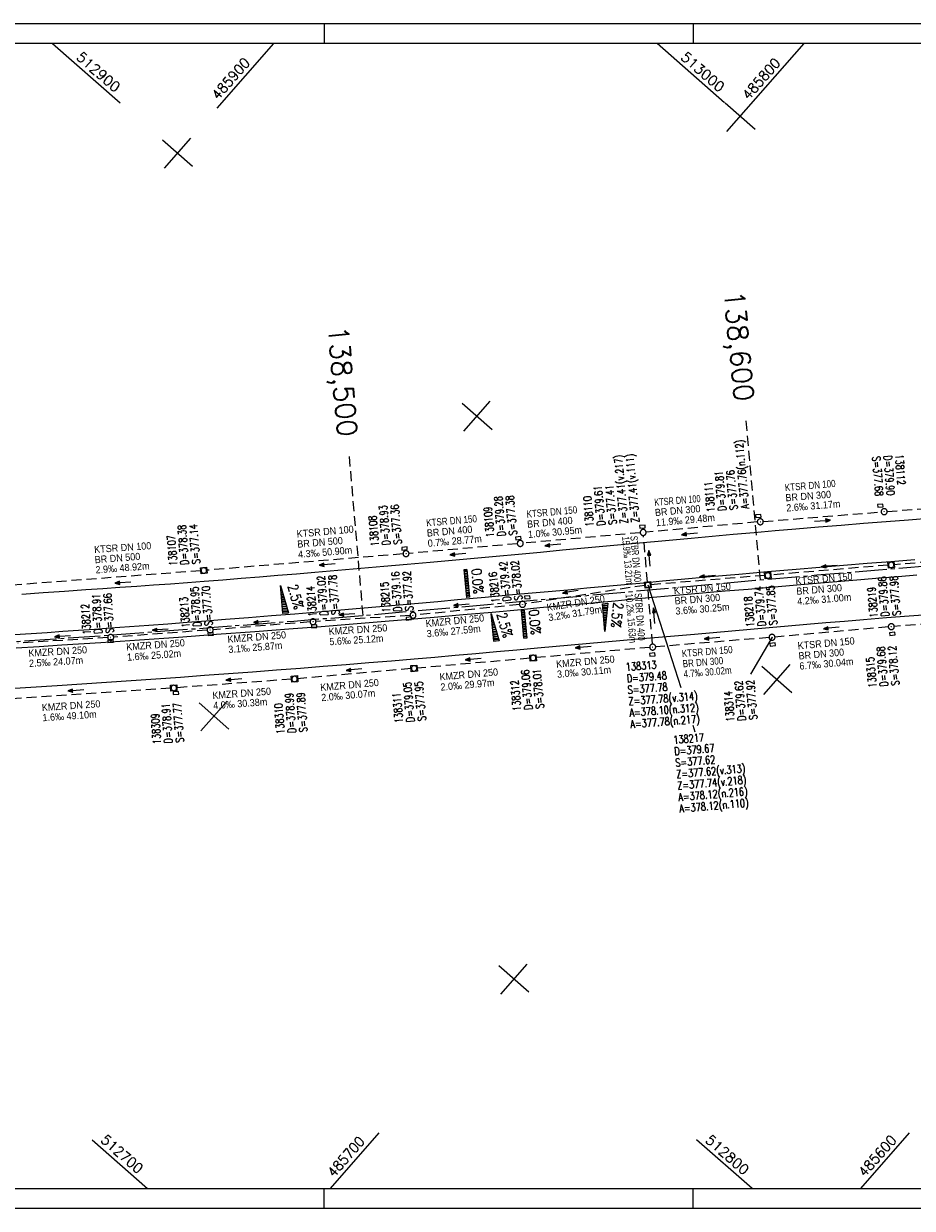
# Model space of a CAD drawing. Extents: x 4512587 to 4513722, y 5485856 to 5486153.
# Tile 2 of 5: x 4512722 to 4512944, y 5485856 to 5486153. Entities that reach past the tile are written whole.
import ezdxf
from ezdxf.enums import TextEntityAlignment as Align

# ---------------------------------------------------------------- set-up
doc = ezdxf.new("R2010")
doc.units = 0
doc.header["$LTSCALE"] = 10
doc.header["$MEASUREMENT"] = 0
for name, pattern in [('ACHSE', [5.5, 4, -0.5, 0.5, -0.5]), ('LT00', [0]), ('LT17', [0.15, 0.1, -0.05]), ('STRICHLINIE2', [0.375, 0.25, -0.125])]:
    doc.linetypes.add(name, pattern=pattern)
doc.layers.get('0').update_dxf_attribs({"linetype": 'LT00'})
for name, color, linetype in [('-BESCH', 7, 'STRICHLINIE2'), ('-BKAN009', 140, 'LT00'), ('-BSCH009', 5, 'LT00'), ('-Halt-Pfeil', 4, 'LT00'), ('A-TEXT-KILOMETER', 30, 'LT17'), ('AX-020', 250, 'ACHSE'), ('QUER_OST', 11, 'LT00'), ('QUER_WEST', 11, 'LT00'), ('RAHMEN', 250, 'Continuous'), ('V_AFBR_BAB', 250, 'LT00'), ('V_KA_MULD', 182, 'LT00'), ('V_KA_PRUF', 182, 'LT00'), ('V_RASTER', 250, 'LT00'), ('V_SINKK', 182, 'LT00')]:
    doc.layers.add(name, color=color, linetype=linetype)
doc.styles.add('Haltungsbeschriftung', font='arial.ttf', dxfattribs={"width": 0.75})
doc.styles.add('Kilometrierung', font='romans.shx')
doc.styles.add('ROMANS', font='romans.shx')
doc.styles.add('schachtbeschriftung', font='romans.shx', dxfattribs={"width": 0.75, "height": 0.2})
doc.styles.get("Standard").update_dxf_attribs({"font": 'romans.shx', "width": 0.8})

# ---------------------------------------------------------------- blocks, each defined once
blk = doc.blocks.new('SYMB0003')
at = {"color": 0, "linetype": 'ByBlock'}
for p, q in [((-0.015712, 0), (0.010166, 0.012015)), ((0, -0.021257), (-0.015712, 0)), ((0.010166, 0.012015), (0, -0.021257))]:
    blk.add_line(p, q, dxfattribs=at)
for points in [[(-0.031395, 0.499013), (-0.093691, 0.491144), (-0.154509, 0.475528), (-0.21289, 0.452414), (-0.267913, 0.422164), (-0.318712, 0.385257), (-0.364484, 0.342274), (-0.404509, 0.293893), (-0.438154, 0.240877), (-0.464888, 0.184062), (-0.484292, 0.124345), (-0.496058, 0.062667), (-0.5, 0)], [(-0.5, 0), (-0.496058, -0.062667), (-0.484292, -0.124345), (-0.464888, -0.184062), (-0.438154, -0.240877), (-0.404509, -0.293893), (-0.364485, -0.342274), (-0.318712, -0.385257), (-0.267914, -0.422164), (-0.21289, -0.452414), (-0.154509, -0.475529), (-0.093691, -0.491144), (-0.031395, -0.499014), (0.031395, -0.499014)], [(0.5, 0), (0.496057, 0.062667), (0.484292, 0.124345), (0.464888, 0.184062), (0.438153, 0.240877), (0.404509, 0.293893), (0.364484, 0.342274), (0.318712, 0.385257), (0.267913, 0.422164), (0.21289, 0.452414), (0.154509, 0.475528), (0.093691, 0.491144), (0.031395, 0.499013), (-0.031395, 0.499013)], [(0.031395, -0.499014), (0.093691, -0.491144), (0.154509, -0.475529), (0.21289, -0.452414), (0.267914, -0.422164), (0.318712, -0.385257), (0.364485, -0.342274), (0.404509, -0.293893), (0.438154, -0.240877), (0.464889, -0.184062), (0.484292, -0.124345), (0.496058, -0.062667), (0.5, 0)]]:
    blk.add_lwpolyline(points, dxfattribs=at)
blk = doc.blocks.new('SYMB1210')
at = {"color": 0, "linetype": 'ByBlock'}
blk.add_line((0.018815, -0.179014), (0.055623, -0.17119), dxfattribs=at)
for points in [[(-0.2, -0.2), (-0.2, 0.2), (0.2, 0.2), (0.2, -0.2), (-0.2, -0.2)], [(0.018815, 0.179014), (-0.018815, 0.179014), (-0.055623, 0.17119), (-0.09, 0.155885), (-0.120444, 0.133766), (-0.145623, 0.105801), (-0.164438, 0.073213), (-0.176067, 0.037424), (-0.18, 0)], [(-0.18, 0), (-0.176067, -0.037424), (-0.164438, -0.073213), (-0.145623, -0.105801), (-0.120444, -0.133766), (-0.09, -0.155885), (-0.055623, -0.17119), (-0.018815, -0.179014), (0.018815, -0.179014)], [(0.18, 0), (0.176067, 0.037424), (0.164438, 0.073213), (0.145623, 0.105801), (0.120444, 0.133766), (0.09, 0.155885), (0.055623, 0.17119), (0.018815, 0.179014)], [(0.055623, -0.17119), (0.09, -0.155885), (0.120444, -0.133766), (0.145623, -0.105801), (0.164438, -0.073213), (0.176067, -0.037424), (0.18, 0)]]:
    blk.add_lwpolyline(points, dxfattribs=at)
blk = doc.blocks.new('SYMB0652')
at = {"color": 0, "linetype": 'ByBlock'}
blk.add_lwpolyline([(-0.15, -0.075), (0.15, -0.075), (0.15, 0.075), (-0.15, 0.075), (-0.15, -0.075)], dxfattribs=at)
blk = doc.blocks.new('SYMB0070')
at = {"color": 0, "linetype": 'ByBlock'}
for p, q in [((-0.5, 0), (0.2, 0)), ((0.5, 0), (0.2, 0.1)), ((0.2, 0.1), (0.2, 0)), ((0.468, 0), (0.21, 0.086)), ((0.21, 0.086), (0.21, -0.086)), ((0.21, -0.086), (0.468, 0)), ((0.22, -0.072), (0.437, 0)), ((0.23, -0.058), (0.405, 0)), ((0.24, -0.045), (0.374, 0)), ((0.342, 0), (0.25, 0.031)), ((0.25, 0.031), (0.25, -0.031)), ((0.25, -0.031), (0.342, 0)), ((0.26, -0.017), (0.31, 0)), ((0.27, -0.003), (0.279, 0))]:
    blk.add_line(p, q, dxfattribs=at)
for points in [[(0.2, 0), (0.2, -0.1), (0.5, 0)], [(0.437, 0), (0.22, 0.072), (0.22, -0.072)], [(0.405, 0), (0.23, 0.058), (0.23, -0.058)], [(0.374, 0), (0.24, 0.045), (0.24, -0.045)], [(0.31, 0), (0.26, 0.017), (0.26, -0.017)], [(0.279, 0), (0.27, 0.003), (0.27, -0.003)]]:
    blk.add_lwpolyline(points, dxfattribs=at)

msp = doc.modelspace()

# ---------------------------------------------------------------- linework, layer by layer
at = {"layer": '-BESCH'}
for p, q in [((4512938.1, 5486030.33), (4512970.59, 5486032.84)), ((4512907.03, 5486027.82), (4512936.6, 5486030.21)), ((4512905.53, 5486027.69), (4512877.67, 5486025.14)), ((4512876.17, 5486025.01), (4512846.84, 5486022.38)), ((4512878, 5486012.66), (4512876.98, 5486024.33)), ((4512845.35, 5486022.25), (4512818.19, 5486019.82)), ((4512816.7, 5486019.69), (4512767.46, 5486015.59)), ((4512971.31, 5486019.42), (4512939.86, 5486016.99)), ((4512765.97, 5486015.47), (4512718.69, 5486011.85)), ((4512938.36, 5486016.87), (4512908.96, 5486014.42)), ((4512907.47, 5486014.29), (4512878.82, 5486011.97)), ((4512877.33, 5486011.8), (4512847.39, 5486007.17)), ((4512879.24, 5485997.08), (4512878.13, 5486011.16)), ((4512845.9, 5486006.98), (4512819.94, 5486004.39)), ((4512818.44, 5486004.27), (4512794.87, 5486002.74)), ((4512971.35, 5486003.88), (4512939.88, 5486001.51)), ((4512767.59, 5486000.57), (4512744.13, 5485998.8)), ((4512793.38, 5486002.63), (4512769.09, 5486000.69)), ((4512938.39, 5486001.38), (4512909.96, 5485998.85)), ((4512742.64, 5485998.7), (4512720.11, 5485997.33)), ((4512908.47, 5485998.72), (4512880.05, 5485996.39)), ((4512878.55, 5485996.26), (4512850.07, 5485993.68)), ((4512848.56, 5485993.55), (4512820.2, 5485991.05)), ((4512788.76, 5485988.28), (4512759.95, 5485986.13)), ((4512818.71, 5485990.92), (4512790.25, 5485988.4)), ((4512758.46, 5485986.02), (4512710.96, 5485982.87))]:
    msp.add_line(p, q, dxfattribs=at)
at = {"layer": '-BSCH009'}
for p, q in [((4512878.07, 5486011.91), (4512886.33, 5485986.19)), ((4512909.22, 5485998.78), (4512903.82, 5485989.51)), ((4512889.36, 5485976.74), (4512889.88, 5485975.12))]:
    msp.add_line(p, q, dxfattribs=at)
at = {"layer": 'A-TEXT-KILOMETER', "ltscale": 2.5}
for p, q in [((4512906.3, 5486013.18), (4512902.74, 5486053.02)), ((4512806.7, 5486004.28), (4512803.25, 5486044.14))]:
    msp.add_line(p, q, dxfattribs=at)
at = {"layer": 'AX-020', "ltscale": 0.2, "flags": 128}
msp.add_lwpolyline([(4512611.95, 5485991.74), (4512629.62, 5485992.56), (4512649.59, 5485993.57), (4512669.56, 5485994.65), (4512689.53, 5485995.82), (4512709.49, 5485997.07), (4512729.45, 5485998.39), (4512749.4, 5485999.8), (4512769.34, 5486001.29), (4512789.28, 5486002.85), (4512809.21, 5486004.5), (4512829.14, 5486006.22), (4512838.83, 5486007.09), (4512874.14, 5486010.29), (4512889.59, 5486011.68), (4512905.03, 5486013.07), (4512920.48, 5486014.42), (4512935.94, 5486015.73), (4512951.4, 5486016.97), (4512957.12, 5486017.42), (4512972.58, 5486018.56), (4512988.05, 5486019.63), (4513003.53, 5486020.61), (4513019.01, 5486021.52), (4513034.5, 5486022.34), (4513049.99, 5486023.09), (4513065.49, 5486023.75), (4513080.98, 5486024.34), (4513096.48, 5486024.85), (4513111.99, 5486025.27), (4513127.49, 5486025.62), (4513143, 5486025.88), (4513158.5, 5486026.07), (4513174.01, 5486026.18), (4513189.52, 5486026.2), (4513205.03, 5486026.15), (4513220.54, 5486026.01), (4513236.05, 5486025.8), (4513251.55, 5486025.51), (4513267.06, 5486025.13), (4513282.56, 5486024.68), (4513298.06, 5486024.14), (4513313.55, 5486023.53), (4513329.05, 5486022.84), (4513344.54, 5486022.06), (4513360.02, 5486021.21), (4513375.5, 5486020.28), (4513390.98, 5486019.26), (4513406.45, 5486018.17), (4513421.91, 5486017), (4513437.37, 5486015.74), (4513452.82, 5486014.41), (4513468.27, 5486013), (4513483.7, 5486011.51), (4513499.13, 5486009.94), (4513514.55, 5486008.28), (4513529.96, 5486006.55), (4513536.95, 5486005.73)], dxfattribs=at)
at = {"layer": 'QUER_OST'}
for p, q in [((4512832.73, 5486015.77), (4512832.03, 5486015.71)), ((4512832.06, 5486015.41), (4512832.75, 5486015.47)), ((4512832.78, 5486015.17), (4512832.08, 5486015.11)), ((4512832.11, 5486014.81), (4512832.81, 5486014.87)), ((4512832.83, 5486014.57), (4512832.14, 5486014.51)), ((4512832.16, 5486014.21), (4512832.86, 5486014.28)), ((4512832.89, 5486013.98), (4512832.19, 5486013.91)), ((4512832.22, 5486013.62), (4512832.91, 5486013.68)), ((4512832.94, 5486013.38), (4512832.24, 5486013.32)), ((4512832.27, 5486013.02), (4512832.97, 5486013.08)), ((4512832.99, 5486012.78), (4512832.3, 5486012.72)), ((4512832.32, 5486012.42), (4512833.02, 5486012.48)), ((4512833.05, 5486012.18), (4512832.35, 5486012.12)), ((4512785.96, 5486011.69), (4512785.95, 5486011.69)), ((4512785.98, 5486011.39), (4512786.05, 5486011.39)), ((4512786.14, 5486011.1), (4512786.01, 5486011.09)), ((4512786.04, 5486010.79), (4512786.23, 5486010.81)), ((4512786.31, 5486010.51), (4512786.06, 5486010.49)), ((4512786.09, 5486010.19), (4512786.4, 5486010.22)), ((4512786.49, 5486009.93), (4512786.12, 5486009.89)), ((4512786.14, 5486009.59), (4512786.57, 5486009.63)), ((4512786.66, 5486009.34), (4512786.17, 5486009.3)), ((4512786.2, 5486009), (4512786.75, 5486009.05)), ((4512832.38, 5486011.82), (4512833.07, 5486011.88)), ((4512833.1, 5486011.59), (4512832.4, 5486011.52)), ((4512832.43, 5486011.22), (4512833.13, 5486011.29)), ((4512833.15, 5486010.99), (4512832.46, 5486010.93)), ((4512832.48, 5486010.63), (4512833.18, 5486010.69)), ((4512833.21, 5486010.39), (4512832.51, 5486010.33)), ((4512832.54, 5486010.03), (4512833.23, 5486010.09)), ((4512833.26, 5486009.79), (4512832.56, 5486009.73)), ((4512832.59, 5486009.43), (4512833.29, 5486009.49)), ((4512833.31, 5486009.2), (4512832.62, 5486009.13)), ((4512786.83, 5486008.75), (4512786.23, 5486008.7)), ((4512786.25, 5486008.4), (4512786.92, 5486008.46)), ((4512787.01, 5486008.17), (4512786.28, 5486008.1)), ((4512786.31, 5486007.8), (4512787.09, 5486007.87)), ((4512787.18, 5486007.58), (4512786.33, 5486007.5)), ((4512786.36, 5486007.2), (4512787.27, 5486007.29)), ((4512787.35, 5486006.99), (4512786.39, 5486006.91)), ((4512786.41, 5486006.61), (4512787.44, 5486006.7)), ((4512787.53, 5486006.41), (4512786.44, 5486006.31)), ((4512786.47, 5486006.01), (4512787.61, 5486006.11)), ((4512832.64, 5486008.83), (4512833.34, 5486008.9)), ((4512787.7, 5486005.82), (4512786.5, 5486005.71)), ((4512786.52, 5486005.41), (4512787.79, 5486005.53)), ((4512787.87, 5486005.23), (4512786.55, 5486005.11)), ((4512786.58, 5486004.81), (4512787.96, 5486004.94))]:
    msp.add_line(p, q, dxfattribs=at)
for points in [[(4512833.35, 5486008.85), (4512832.65, 5486008.78), (4512832.02, 5486015.76), (4512832.72, 5486015.82), (4512833.35, 5486008.85)], [(4512787.98, 5486004.89), (4512786.58, 5486004.76), (4512785.95, 5486011.74), (4512787.98, 5486004.89)]]:
    msp.add_lwpolyline(points, dxfattribs=at)
at = {"layer": 'QUER_WEST'}
for p, q in [((4512868.07, 5486007.25), (4512866.69, 5486007.12)), ((4512866.71, 5486006.82), (4512868.04, 5486006.94)), ((4512868.01, 5486006.64), (4512866.74, 5486006.52)), ((4512866.77, 5486006.22), (4512867.97, 5486006.33)), ((4512867.94, 5486006.03), (4512866.79, 5486005.92)), ((4512838.8, 5486004.73), (4512838.79, 5486004.73)), ((4512838.82, 5486004.43), (4512838.89, 5486004.43)), ((4512838.97, 5486004.14), (4512838.84, 5486004.13)), ((4512838.87, 5486003.83), (4512839.06, 5486003.85)), ((4512839.15, 5486003.55), (4512838.9, 5486003.53)), ((4512838.92, 5486003.23), (4512839.23, 5486003.26)), ((4512847.1, 5486005.51), (4512846.4, 5486005.45)), ((4512846.43, 5486005.15), (4512847.13, 5486005.21)), ((4512847.16, 5486004.92), (4512846.46, 5486004.85)), ((4512846.48, 5486004.55), (4512847.18, 5486004.62)), ((4512847.21, 5486004.32), (4512846.51, 5486004.26)), ((4512846.54, 5486003.96), (4512847.24, 5486004.02)), ((4512847.26, 5486003.72), (4512846.56, 5486003.66)), ((4512846.59, 5486003.36), (4512847.29, 5486003.42)), ((4512847.32, 5486003.12), (4512846.62, 5486003.06)), ((4512866.82, 5486005.63), (4512867.91, 5486005.72)), ((4512867.87, 5486005.42), (4512866.85, 5486005.33)), ((4512866.88, 5486005.03), (4512867.84, 5486005.12)), ((4512867.81, 5486004.81), (4512866.9, 5486004.73)), ((4512866.93, 5486004.43), (4512867.78, 5486004.51)), ((4512867.74, 5486004.2), (4512866.96, 5486004.13)), ((4512866.98, 5486003.83), (4512867.71, 5486003.9)), ((4512867.68, 5486003.6), (4512867.01, 5486003.53)), ((4512867.04, 5486003.24), (4512867.65, 5486003.29)), ((4512839.32, 5486002.97), (4512838.95, 5486002.93)), ((4512838.98, 5486002.64), (4512839.41, 5486002.67)), ((4512839.49, 5486002.38), (4512839.01, 5486002.34)), ((4512839.03, 5486002.04), (4512839.58, 5486002.09)), ((4512839.67, 5486001.79), (4512839.06, 5486001.74)), ((4512839.09, 5486001.44), (4512839.75, 5486001.5)), ((4512839.84, 5486001.21), (4512839.11, 5486001.14)), ((4512839.14, 5486000.84), (4512839.93, 5486000.91)), ((4512840.01, 5486000.62), (4512839.17, 5486000.54)), ((4512839.19, 5486000.24), (4512840.1, 5486000.33)), ((4512846.65, 5486002.76), (4512847.34, 5486002.82)), ((4512847.37, 5486002.53), (4512846.67, 5486002.46)), ((4512846.7, 5486002.16), (4512847.4, 5486002.23)), ((4512847.42, 5486001.93), (4512846.73, 5486001.87)), ((4512846.75, 5486001.57), (4512847.45, 5486001.63)), ((4512847.48, 5486001.33), (4512846.78, 5486001.27)), ((4512846.81, 5486000.97), (4512847.5, 5486001.03)), ((4512847.53, 5486000.73), (4512846.83, 5486000.67)), ((4512846.86, 5486000.37), (4512847.56, 5486000.43)), ((4512847.58, 5486000.13), (4512846.89, 5486000.07)), ((4512867.61, 5486002.99), (4512867.07, 5486002.94)), ((4512867.09, 5486002.64), (4512867.58, 5486002.68)), ((4512867.55, 5486002.38), (4512867.12, 5486002.34)), ((4512867.15, 5486002.04), (4512867.51, 5486002.07)), ((4512867.48, 5486001.77), (4512867.17, 5486001.74)), ((4512867.2, 5486001.44), (4512867.45, 5486001.47)), ((4512867.42, 5486001.16), (4512867.23, 5486001.14)), ((4512867.25, 5486000.85), (4512867.38, 5486000.86)), ((4512867.35, 5486000.55), (4512867.28, 5486000.55)), ((4512867.31, 5486000.25), (4512867.32, 5486000.25)), ((4512840.19, 5486000.03), (4512839.22, 5485999.95)), ((4512839.25, 5485999.65), (4512840.27, 5485999.74)), ((4512840.36, 5485999.45), (4512839.28, 5485999.35)), ((4512839.3, 5485999.05), (4512840.45, 5485999.15)), ((4512840.53, 5485998.86), (4512839.33, 5485998.75)), ((4512839.36, 5485998.45), (4512840.62, 5485998.57)), ((4512840.71, 5485998.27), (4512839.38, 5485998.15)), ((4512839.41, 5485997.85), (4512840.8, 5485997.98)), ((4512846.91, 5485999.77), (4512847.61, 5485999.84)), ((4512847.64, 5485999.54), (4512846.94, 5485999.47)), ((4512846.97, 5485999.18), (4512847.66, 5485999.24)), ((4512847.69, 5485998.94), (4512846.99, 5485998.88)), ((4512847.02, 5485998.58), (4512847.72, 5485998.64))]:
    msp.add_line(p, q, dxfattribs=at)
for points in [[(4512868.08, 5486007.3), (4512867.31, 5486000.2), (4512866.68, 5486007.17), (4512868.08, 5486007.3)], [(4512840.81, 5485997.93), (4512839.42, 5485997.8), (4512838.78, 5486004.78), (4512840.81, 5485997.93)], [(4512847.72, 5485998.59), (4512847.02, 5485998.53), (4512846.4, 5486005.5), (4512847.1, 5486005.56), (4512847.72, 5485998.59)]]:
    msp.add_lwpolyline(points, dxfattribs=at)
at = {"layer": 'RAHMEN'}
for p, q in [((4512796.95, 5486152.62), (4512796.95, 5486147.62)), ((4512889.45, 5486152.62), (4512889.45, 5486147.62)), ((4512796.95, 5485855.62), (4512796.95, 5485860.62)), ((4512889.45, 5485855.62), (4512889.45, 5485860.62))]:
    msp.add_line(p, q, dxfattribs=at)
for points in [[(4512586.95, 5485855.62), (4513721.95, 5485855.62), (4513721.95, 5486152.62), (4512586.95, 5486152.62), (4512586.95, 5485855.62)], [(4512611.95, 5485860.62), (4513536.95, 5485860.62), (4513536.95, 5486147.62), (4512611.95, 5486147.62), (4512611.95, 5485860.62)]]:
    msp.add_lwpolyline(points, dxfattribs=at)
at = {"layer": 'V_AFBR_BAB'}
for points in [[(4512721.09, 5486009.61), (4512726.45, 5486009.98), (4512731.82, 5486010.35), (4512737.19, 5486010.73), (4512741.43, 5486011.02), (4512745.66, 5486011.31), (4512749.9, 5486011.61), (4512754.14, 5486011.9), (4512758.38, 5486012.21), (4512762.61, 5486012.52), (4512766.85, 5486012.84), (4512771.47, 5486013.2), (4512776.09, 5486013.57), (4512780.7, 5486013.95), (4512785.32, 5486014.33), (4512789.94, 5486014.73), (4512794.55, 5486015.12), (4512800.34, 5486015.61), (4512806.13, 5486016.11), (4512811.91, 5486016.61), (4512817.7, 5486017.12), (4512823.48, 5486017.63), (4512829.02, 5486018.12), (4512834.55, 5486018.63), (4512840.08, 5486019.13), (4512845.61, 5486019.64), (4512851.15, 5486020.16), (4512856.68, 5486020.67), (4512863.13, 5486021.27), (4512869.58, 5486021.87), (4512876.03, 5486022.47), (4512882.49, 5486023.07), (4512888.94, 5486023.66), (4512894.2, 5486024.14), (4512899.45, 5486024.61), (4512904.71, 5486025.08), (4512909.97, 5486025.54), (4512915.22, 5486025.99), (4512920.87, 5486026.47), (4512926.52, 5486026.93), (4512932.17, 5486027.38), (4512937.81, 5486027.82), (4512943.46, 5486028.26), (4512949.36, 5486028.71)], [(4512719.24, 5485999.46), (4512723.46, 5485999.75), (4512727.42, 5486000.02), (4512731.39, 5486000.29), (4512735.35, 5486000.56), (4512739.32, 5486000.84), (4512743.28, 5486001.12), (4512748.1, 5486001.46), (4512752.91, 5486001.82), (4512757.72, 5486002.18), (4512762.53, 5486002.55), (4512767.35, 5486002.93), (4512772.16, 5486003.31), (4512777.94, 5486003.77), (4512783.73, 5486004.23), (4512789.52, 5486004.7), (4512795.3, 5486005.18), (4512801.09, 5486005.66), (4512805.96, 5486006.08), (4512810.84, 5486006.5), (4512815.71, 5486006.93), (4512820.59, 5486007.36), (4512825.46, 5486007.79), (4512830.33, 5486008.23), (4512837.26, 5486008.84), (4512844.18, 5486009.47), (4512851.1, 5486010.09), (4512858.02, 5486010.72), (4512862.76, 5486011.16), (4512867.51, 5486011.6), (4512872.25, 5486012.04), (4512876.99, 5486012.47), (4512881.74, 5486012.91), (4512886.48, 5486013.34), (4512893.67, 5486013.99), (4512900.86, 5486014.63), (4512908.05, 5486015.25), (4512915.24, 5486015.86), (4512921.19, 5486016.36), (4512927.14, 5486016.85), (4512933.09, 5486017.33), (4512939.04, 5486017.81), (4512945, 5486018.28)], [(4512945.57, 5486014.35), (4512940.87, 5486013.96), (4512936.18, 5486013.58), (4512931.48, 5486013.19), (4512917.35, 5486012), (4512903.23, 5486010.8), (4512897.51, 5486010.31), (4512891.79, 5486009.82), (4512886.07, 5486009.32), (4512880.35, 5486008.81), (4512874.63, 5486008.3), (4512869.91, 5486007.87), (4512865.19, 5486007.43), (4512860.47, 5486007), (4512855.75, 5486006.56), (4512851.03, 5486006.13), (4512846.31, 5486005.7), (4512839.05, 5486005.04), (4512831.79, 5486004.4), (4512824.53, 5486003.77), (4512817.27, 5486003.15), (4512810.23, 5486002.57), (4512803.19, 5486002), (4512796.14, 5486001.44), (4512789.1, 5486000.89), (4512779.52, 5486000.17), (4512769.94, 5485999.46), (4512760.36, 5485998.77), (4512750.63, 5485998.08), (4512740.9, 5485997.41), (4512731.17, 5485996.77), (4512725.45, 5485996.39), (4512719.72, 5485996.03)], [(4512716.7, 5485985.88), (4512723.33, 5485986.3), (4512729.96, 5485986.72), (4512736.14, 5485987.13), (4512742.33, 5485987.53), (4512748.51, 5485987.95), (4512754.69, 5485988.38), (4512760.88, 5485988.81), (4512766.9, 5485989.25), (4512772.92, 5485989.69), (4512778.94, 5485990.15), (4512784.96, 5485990.61), (4512790.98, 5485991.07), (4512796.69, 5485991.52), (4512802.39, 5485991.97), (4512808.09, 5485992.43), (4512813.79, 5485992.9), (4512819.48, 5485993.37), (4512824.64, 5485993.82), (4512829.79, 5485994.26), (4512834.94, 5485994.72), (4512840.09, 5485995.18), (4512845.24, 5485995.64), (4512850.39, 5485996.1), (4512858.84, 5485996.86), (4512867.29, 5485997.61), (4512875.73, 5485998.36), (4512889.77, 5485999.6), (4512903.81, 5486000.83), (4512908.53, 5486001.24), (4512913.26, 5486001.65), (4512917.98, 5486002.05), (4512922.71, 5486002.46), (4512927.43, 5486002.85), (4512932.16, 5486003.24), (4512937.89, 5486003.71), (4512943.62, 5486004.17), (4512949.35, 5486004.61)]]:
    msp.add_lwpolyline(points, dxfattribs=at)
at = {"layer": 'V_RASTER'}
for p, q in [((4512728.83, 5486147.62), (4512745.73, 5486132.79)), ((4512784.19, 5486147.62), (4512769.96, 5486131.41)), ((4512897.33, 5486132.79), (4512880.42, 5486147.62)), ((4512897.93, 5486125.61), (4512917.25, 5486147.62)), ((4512904.98, 5486126.07), (4512897.47, 5486132.66)), ((4512756.35, 5486123.47), (4512763.86, 5486116.88)), ((4512763.4, 5486123.93), (4512756.81, 5486116.42)), ((4512831.5, 5486057.51), (4512839.02, 5486050.91)), ((4512831.96, 5486050.45), (4512838.56, 5486057.97)), ((4512906.66, 5485991.54), (4512914.17, 5485984.94)), ((4512913.71, 5485992), (4512907.12, 5485984.48)), ((4512773.05, 5485975.75), (4512765.54, 5485982.35)), ((4512766, 5485975.29), (4512772.59, 5485982.81)), ((4512848.21, 5485909.79), (4512840.69, 5485916.38)), ((4512847.75, 5485916.84), (4512841.15, 5485909.33)), ((4512738.73, 5485872.82), (4512752.63, 5485860.62)), ((4512810.61, 5485874.53), (4512798.4, 5485860.62)), ((4512904.22, 5485860.62), (4512890.32, 5485872.82)), ((4512931.46, 5485860.62), (4512943.66, 5485874.53))]:
    msp.add_line(p, q, dxfattribs=at)

# ---------------------------------------------------------------- block references
at = {"layer": '-Halt-Pfeil'}
for p, xscale, yscale, zscale, rotation in [((4512921.89, 5486028.02), 4.000000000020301, 4.000000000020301, 4.000000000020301, 4.638759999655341), ((4512888.55, 5486024.69), 4.000000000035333, 4.000000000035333, 4.000000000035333, 185.2143899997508), ((4512854.23, 5486021.92), 4.000000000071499, 4.000000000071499, 4.000000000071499, 185.1159200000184), ((4512830.46, 5486019.6), 4.000000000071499, 4.000000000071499, 4.000000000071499, 185.1159200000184), ((4512878.49, 5486018.58), 4.000000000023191, 4.000000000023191, 4.000000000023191, 94.98959000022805), ((4512797.64, 5486017), 4.000000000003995, 4.000000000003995, 4.000000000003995, 184.7543500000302), ((4512923.58, 5486016.64), 3.99999999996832, 3.99999999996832, 3.99999999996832, 184.768569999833), ((4512746.44, 5486012.49), 4.00000000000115, 4.00000000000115, 4.00000000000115, 184.3826100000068), ((4512893.06, 5486014.13), 4.000000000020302, 4.000000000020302, 4.000000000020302, 184.6387599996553), ((4512858.66, 5486010.19), 3.999999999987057, 3.999999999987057, 3.999999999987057, 188.9999999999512), ((4512831.31, 5486006.93), 3.999999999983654, 3.999999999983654, 3.999999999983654, 185.6921500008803), ((4512879.68, 5486004.2), 4.000000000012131, 4.000000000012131, 4.000000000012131, 94.52289000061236), ((4512781.15, 5486002.66), 3.999999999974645, 3.999999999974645, 3.999999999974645, 184.5615099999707), ((4512802.6, 5486004.51), 3.999999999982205, 3.999999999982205, 3.999999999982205, 183.7163800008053), ((4512755.79, 5486000.69), 4.000000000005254, 4.000000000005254, 4.000000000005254, 184.3158300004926), ((4512924.09, 5486001.11), 4.000000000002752, 4.000000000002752, 4.000000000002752, 185.0915400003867), ((4512731.31, 5485999.02), 4.00000000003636, 4.00000000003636, 4.00000000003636, 183.4711899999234), ((4512894.18, 5485998.55), 4.000000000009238, 4.000000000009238, 4.000000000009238, 184.6913299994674), ((4512861.84, 5485996.31), 3.999999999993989, 3.999999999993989, 3.999999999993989, 184.999999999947), ((4512804.39, 5485990.66), 4.000000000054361, 4.000000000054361, 4.000000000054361, 185.0494199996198), ((4512834.3, 5485993.3), 3.999999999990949, 3.999999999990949, 3.999999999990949, 185.0351899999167), ((4512774.28, 5485988.2), 4.000000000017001, 4.000000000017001, 4.000000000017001, 184.2774699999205), ((4512734.64, 5485985.45), 3.999999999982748, 3.999999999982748, 3.999999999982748, 183.7936100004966)]:
    msp.add_blockref('SYMB0070', p, dxfattribs=dict(at, xscale=xscale, yscale=yscale, zscale=zscale, rotation=rotation))
at = {"layer": 'V_KA_MULD'}
for p, xscale, yscale, zscale, rotation in [((4512766.72, 5486015.53), 3.800000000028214, 3.800000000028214, 3.800000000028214, 4.999999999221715), ((4512908.19, 5486014.27), 3.800000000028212, 3.800000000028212, 3.800000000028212, 4.999999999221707), ((4512939.11, 5486016.93), 3.800000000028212, 3.800000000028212, 3.800000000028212, 4.999999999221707), ((4512878.07, 5486011.91), 3.800000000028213, 3.800000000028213, 3.800000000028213, 4.999999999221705), ((4512849.31, 5485993.61), 3.79999999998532, 3.79999999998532, 3.79999999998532, 4.000000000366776), ((4512819.46, 5485990.98), 3.800000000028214, 3.800000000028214, 3.800000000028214, 4.999999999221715), ((4512789.5, 5485988.34), 3.800000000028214, 3.800000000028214, 3.800000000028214, 4.999999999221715), ((4512759.21, 5485986.07), 3.799999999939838, 3.799999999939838, 3.799999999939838, 3.000000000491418)]:
    msp.add_blockref('SYMB1210', p, dxfattribs=dict(at, xscale=xscale, yscale=yscale, zscale=zscale, rotation=rotation))
at = {"layer": 'V_KA_PRUF', "xscale": 1.499999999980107, "yscale": 1.499999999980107, "zscale": 1.499999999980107, "rotation": 359.999999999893}
for p in [(4512937.35, 5486030.28), (4512906.28, 5486027.75), (4512876.92, 5486025.07), (4512846.09, 5486022.32), (4512817.44, 5486019.75), (4512846.65, 5486007.05), (4512794.12, 5486002.69), (4512819.19, 5486004.31), (4512768.34, 5486000.63), (4512939.13, 5486001.45), (4512743.39, 5485998.75), (4512879.3, 5485996.33), (4512909.22, 5485998.78)]:
    msp.add_blockref('SYMB0003', p, dxfattribs=at)
at = {"layer": 'V_SINKK'}
for p, xscale, yscale, zscale, rotation in [((4512936.38, 5486031.78), 4.500000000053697, 4.500000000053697, 4.500000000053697, 3.999999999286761), ((4512876.73, 5486026.51), 4.499999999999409, 4.499999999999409, 4.499999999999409, 5.000000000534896), ((4512905.77, 5486029.19), 4.499999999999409, 4.499999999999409, 4.499999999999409, 5.000000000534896), ((4512845.62, 5486023.64), 4.499999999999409, 4.499999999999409, 4.499999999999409, 5.000000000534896), ((4512817.06, 5486021.05), 4.500000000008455, 4.500000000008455, 4.500000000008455, 5.999999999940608), ((4512847.85, 5486008.78), 4.499999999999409, 4.499999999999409, 4.499999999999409, 5.000000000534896), ((4512818.15, 5486003.48), 4.499999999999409, 4.499999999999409, 4.499999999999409, 5.000000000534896), ((4512794.4, 5486001.56), 4.500000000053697, 4.500000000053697, 4.500000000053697, 3.999999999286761), ((4512939.37, 5485999.65), 4.499999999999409, 4.499999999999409, 4.499999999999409, 5.000000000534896), ((4512743.35, 5485997.84), 4.500000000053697, 4.500000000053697, 4.500000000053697, 3.999999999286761), ((4512768.46, 5485999.6), 4.500000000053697, 4.500000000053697, 4.500000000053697, 3.999999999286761), ((4512909.39, 5485996.99), 4.499999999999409, 4.499999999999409, 4.499999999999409, 5.000000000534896), ((4512879.19, 5485994.45), 4.499999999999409, 4.499999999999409, 4.499999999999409, 5.000000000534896), ((4512759.74, 5485984.84), 4.500000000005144, 4.500000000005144, 4.500000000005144, 2.999999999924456)]:
    msp.add_blockref('SYMB0652', p, dxfattribs=dict(at, xscale=xscale, yscale=yscale, zscale=zscale, rotation=rotation))

# ---------------------------------------------------------------- texts
at = {"layer": '-BKAN009', "style": 'Haltungsbeschriftung'}
for s, rotation, width, p in [('KTSR DN 100', 5, 0.8, (4512912.53, 5486035.4)), ('KTSR DN 100', 5, 0.7, (4512879.8, 5486031.7)), ('BR DN 300', 4.6388, 0.9, (4512912.67, 5486032.85)), ('2.6‰ 31.17m', 4.6388, 0.9, (4512912.88, 5486030.3)), ('KTSR DN 150', 5, 0.8, (4512847.74, 5486028.77)), ('BR DN 300', 5.2144, 0.9, (4512879.94, 5486029.15)), ('KTSR DN 150', 5, 0.8, (4512822.59, 5486026.55)), ('BR DN 400', 5.1159, 0.9, (4512847.89, 5486026.22)), ('11.9‰ 29.48m', 5.2144, 0.9, (4512880.18, 5486026.6)), ('KTSR DN 100', 5, 0.9, (4512790.1, 5486023.78)), ('BR DN 500', 4.7543, 0.9, (4512790.25, 5486021.23)), ('BR DN 400', 5.1159, 0.9, (4512822.74, 5486023.99)), ('0.7‰ 28.77m', 5.1159, 0.9, (4512822.97, 5486021.44)), ('1.0‰ 30.95m', 5.1159, 0.9, (4512848.12, 5486023.67)), ('15.9‰ 13.21m', 274.9896, 0.7, (4512871.61, 5486023.95)), ('STBR DN 400', 274.9896, 0.7, (4512873.68, 5486024.13)), ('KTSR DN 100', 4, 0.9, (4512739.3, 5486019.89)), ('4.3‰ 50.90m', 4.7543, 0.9, (4512790.46, 5486018.67)), ('BR DN 500', 4.3826, 0.9, (4512739.44, 5486017.33)), ('2.9‰ 48.92m', 4.3826, 0.9, (4512739.64, 5486014.78)), ('KTSR DN 150', 4.6388, 0.9, (4512884.66, 5486009.54)), ('KTSR DN 150', 4.7686, 0.9, (4512915.19, 5486011.98)), ('BR DN 300', 4.7686, 0.9, (4512915.41, 5486009.42)), ('KMZR DN 250', 9, 0.9, (4512852.87, 5486005.35)), ('10.2‰ 15.63m', 274.5229, 0.75, (4512872.49, 5486009.62)), ('STBR DN 400', 274.5229, 0.75, (4512874.73, 5486009.8)), ('BR DN 300', 4.6388, 0.9, (4512884.87, 5486006.99)), ('4.2‰ 31.00m', 4.7686, 0.9, (4512915.62, 5486006.87)), ('3.2‰ 31.79m', 9, 0.9, (4512853.29, 5486002.83)), ('3.6‰ 30.25m', 4.6388, 0.9, (4512885.08, 5486004.44)), ('KMZR DN 250', 5.6922, 0.9, (4512822.46, 5486001.32)), ('KMZR DN 250', 4.5615, 0.9, (4512772.75, 5485997.37)), ('KMZR DN 250', 3.7164, 0.9, (4512798.11, 5485999.34)), ('3.6‰ 27.59m', 5.6922, 0.9, (4512822.71, 5485998.77)), ('KMZR DN 250', 4.3158, 0.9, (4512747.36, 5485995.44)), ('3.1‰ 25.87m', 4.5615, 0.9, (4512772.95, 5485994.82)), ('5.6‰ 25.12m', 3.7164, 0.9, (4512798.27, 5485996.78)), ('KTSR DN 150', 5.0915, 0.9, (4512915.73, 5485995.75)), ('KMZR DN 250', 3.4712, 0.9, (4512722.81, 5485993.89)), ('1.6‰ 25.02m', 4.3158, 0.9, (4512747.55, 5485992.88)), ('KMZR DN 250', 5.0352, 0.9, (4512855.16, 5485991.16)), ('KTSR DN 150', 4.6913, 0.8, (4512886.69, 5485993.8)), ('BR DN 300', 5.0915, 0.9, (4512915.96, 5485993.2)), ('2.5‰ 24.07m', 3.4712, 0.9, (4512722.96, 5485991.34)), ('3.0‰ 30.11m', 5.0352, 0.9, (4512855.39, 5485988.61)), ('BR DN 300', 4.6913, 0.8, (4512886.9, 5485991.24)), ('4.7‰ 30.02m', 4.6913, 0.8, (4512887.11, 5485988.69)), ('6.7‰ 30.04m', 5.0915, 0.9, (4512916.18, 5485990.65)), ('KMZR DN 250', 5.0494, 0.9, (4512796.03, 5485985.3)), ('KMZR DN 250', 5.0352, 0.9, (4512825.93, 5485987.94)), ('2.0‰ 29.97m', 5.0352, 0.9, (4512826.16, 5485985.39)), ('KMZR DN 250', 4.2775, 0.9, (4512768.97, 5485983.3)), ('2.0‰ 30.07m', 5.0494, 0.9, (4512796.26, 5485982.75)), ('KMZR DN 250', 3.7936, 0.9, (4512726.17, 5485980.27)), ('4.0‰ 30.38m', 4.2775, 0.9, (4512769.16, 5485980.75)), ('1.6‰ 49.10m', 3.7936, 0.9, (4512726.34, 5485977.72))]:
    msp.add_text(s, height=1.8, rotation=rotation, dxfattribs=dict(at, width=width)).set_placement(p)
at = {"layer": '-BSCH009', "style": 'schachtbeschriftung', "width": 0.75}
for s, rotation, p in [('A=377.76(n.112)', 95.2144, (4512903.5, 5486031.08)), ('Z=377.41(v.217)', 95.1159, (4512873.15, 5486027.36)), ('Z=377.41(v.111)', 95.1159, (4512876.02, 5486027.62)), ('S=377.68', 274.4035, (4512934.36, 5486044.1)), ('D=379.90', 274.4035, (4512937.23, 5486044.32)), ('138112', 274.4035, (4512940.11, 5486044.55)), ('D=379.81', 95.2144, (4512897.77, 5486030.55)), ('S=377.76', 95.2144, (4512900.63, 5486030.81)), ('138111', 95.2144, (4512894.9, 5486030.29)), ('D=379.28', 95.1159, (4512842.43, 5486024.2)), ('S=377.38', 95.1159, (4512845.3, 5486024.45)), ('138110', 95.1159, (4512864.54, 5486026.59)), ('D=379.61', 95.1159, (4512867.41, 5486026.85)), ('S=377.41', 95.1159, (4512870.28, 5486027.11)), ('D=378.93', 94.7543, (4512813.52, 5486021.92)), ('S=377.36', 94.7543, (4512816.39, 5486022.16)), ('138109', 95.1159, (4512839.56, 5486023.94)), ('138108', 94.7543, (4512810.65, 5486021.68)), ('D=378.38', 94.3826, (4512762.96, 5486017)), ('S=377.14', 94.3826, (4512765.83, 5486017.22)), ('138107', 94.3826, (4512760.09, 5486016.78)), ('D=379.42', 95.6922, (4512843.79, 5486007.88)), ('S=378.02', 95.6922, (4512846.66, 5486008.16)), ('D=379.02', 94.5615, (4512797.9, 5486004.28)), ('S=377.78', 94.5615, (4512800.77, 5486004.51)), ('D=379.16', 93.7164, (4512816.38, 5486005.27)), ('S=377.92', 93.7164, (4512819.26, 5486005.46)), ('138216', 95.6922, (4512840.93, 5486007.59)), ('D=379.86', 94.7686, (4512938.64, 5486004.06)), ('S=377.98', 94.7686, (4512941.51, 5486004.29)), ('D=378.95', 94.3158, (4512766.11, 5486001.52)), ('S=377.70', 94.3158, (4512768.98, 5486001.73)), ('138214', 94.5615, (4512795.03, 5486004.05)), ('138215', 93.7164, (4512813.51, 5486005.08)), ('D=379.74', 94.6388, (4512907.68, 5486001.66)), ('S=377.85', 94.6388, (4512910.55, 5486001.89)), ('138219', 94.7686, (4512935.77, 5486003.82)), ('138212', 93.4712, (4512738.42, 5485999.53)), ('D=378.91', 93.4712, (4512741.3, 5485999.7)), ('S=377.66', 93.4712, (4512744.17, 5485999.88)), ('138213', 94.3158, (4512763.24, 5486001.3)), ('138218', 94.6388, (4512904.81, 5486001.42)), ('D=379.68', 95.0915, (4512938.32, 5485986.53)), ('S=378.12', 95.0915, (4512941.19, 5485986.78)), ('138313', 4.5229, (4512872.63, 5485990.34)), ('138315', 95.0915, (4512935.45, 5485986.27)), ('D=379.06', 95.0352, (4512849.17, 5485980.69)), ('S=378.01', 95.0352, (4512852.04, 5485980.94)), ('D=379.48', 4.5229, (4512872.86, 5485987.47)), ('D=379.05', 95.0494, (4512819.58, 5485977.61)), ('S=377.95', 95.0494, (4512822.45, 5485977.86)), ('138312', 95.0352, (4512846.3, 5485980.43)), ('S=377.78', 4.5229, (4512873.09, 5485984.6)), ('D=379.62', 94.6913, (4512902.67, 5485977.95)), ('S=377.92', 94.6913, (4512905.55, 5485978.18)), ('D=378.99', 94.2775, (4512789.85, 5485974.85)), ('S=377.89', 94.2775, (4512792.72, 5485975.07)), ('138311', 95.0494, (4512816.71, 5485977.36)), ('Z=377.78(v.314)', 4.5229, (4512873.32, 5485981.73)), ('A=378.10(n.312)', 4.5229, (4512873.54, 5485978.86)), ('138314', 94.6913, (4512899.8, 5485977.71)), ('D=378.91', 93.7936, (4512758.85, 5485972.26)), ('S=377.77', 93.7936, (4512761.73, 5485972.45)), ('138310', 94.2775, (4512786.98, 5485974.64)), ('A=377.78(n.217)', 4.5229, (4512873.77, 5485975.99)), ('138309', 93.7936, (4512755.98, 5485972.07)), ('138217', 4.9896, (4512884.55, 5485972.05)), ('D=379.67', 4.9896, (4512884.8, 5485969.18)), ('S=377.62', 4.9896, (4512885.05, 5485966.31)), ('Z=377.62(v.313)', 4.9896, (4512885.3, 5485963.44)), ('Z=377.74(v.218)', 4.9896, (4512885.55, 5485960.57)), ('A=378.12(n.216)', 4.9896, (4512885.8, 5485957.7)), ('A=378.12(n.110)', 4.9896, (4512886.05, 5485954.83))]:
    msp.add_text(s, height=2, rotation=rotation, dxfattribs=at).set_placement(p)
at = {"layer": 'A-TEXT-KILOMETER', "style": 'Kilometrierung'}
for s, rotation, p in [('138,600', 275.4106, (4512902.29, 5486058)), ('138,500', 275, (4512802.82, 5486049.12))]:
    msp.add_text(s, height=5, rotation=rotation, dxfattribs=at).set_placement(p, align=Align.MIDDLE_RIGHT)
at = {"layer": 'QUER_OST', "style": 'ROMANS', "width": 0.8}
for s, rotation, p in [('0.0%', 275.1179, (4512833.83, 5486015.92)), ('2.5%', 286.4839, (4512787.69, 5486011.63))]:
    msp.add_text(s, height=2.5, rotation=rotation, dxfattribs=at).set_placement(p)
at = {"layer": 'QUER_WEST', "style": 'ROMANS', "width": 0.8}
for s, rotation, p in [('2.5%', 263.8662, (4512869.47, 5486007.63)), ('2.5%', 286.4839, (4512840.1, 5486004.54)), ('0.0%', 275.1179, (4512848.21, 5486005.66))]:
    msp.add_text(s, height=2.5, rotation=rotation, dxfattribs=at).set_placement(p)
at = {"layer": 'V_RASTER'}
for s, rotation, width, p in [(' 512900', 318.7266, 1.021, (4512733.24, 5486145.08)), (' 513000', 318.7266, 1.017, (4512884.83, 5486145.08)), (' 485900', 48.7266, 0.969, (4512769.21, 5486132.07)), (' 485800', 48.7266, 0.965, (4512902.27, 5486132.07)), (' 512700', 318.7266, 0.983, (4512739.39, 5485873.58)), (' 512800', 318.7266, 1.017, (4512890.98, 5485873.58)), (' 485700', 48.7266, 0.934, (4512798.31, 5485862.03)), (' 485600', 48.7266, 0.965, (4512931.37, 5485862.03))]:
    msp.add_text(s, height=2.5, rotation=rotation, dxfattribs=dict(at, width=width)).set_placement(p)

doc.saveas('drawing.dxf')
